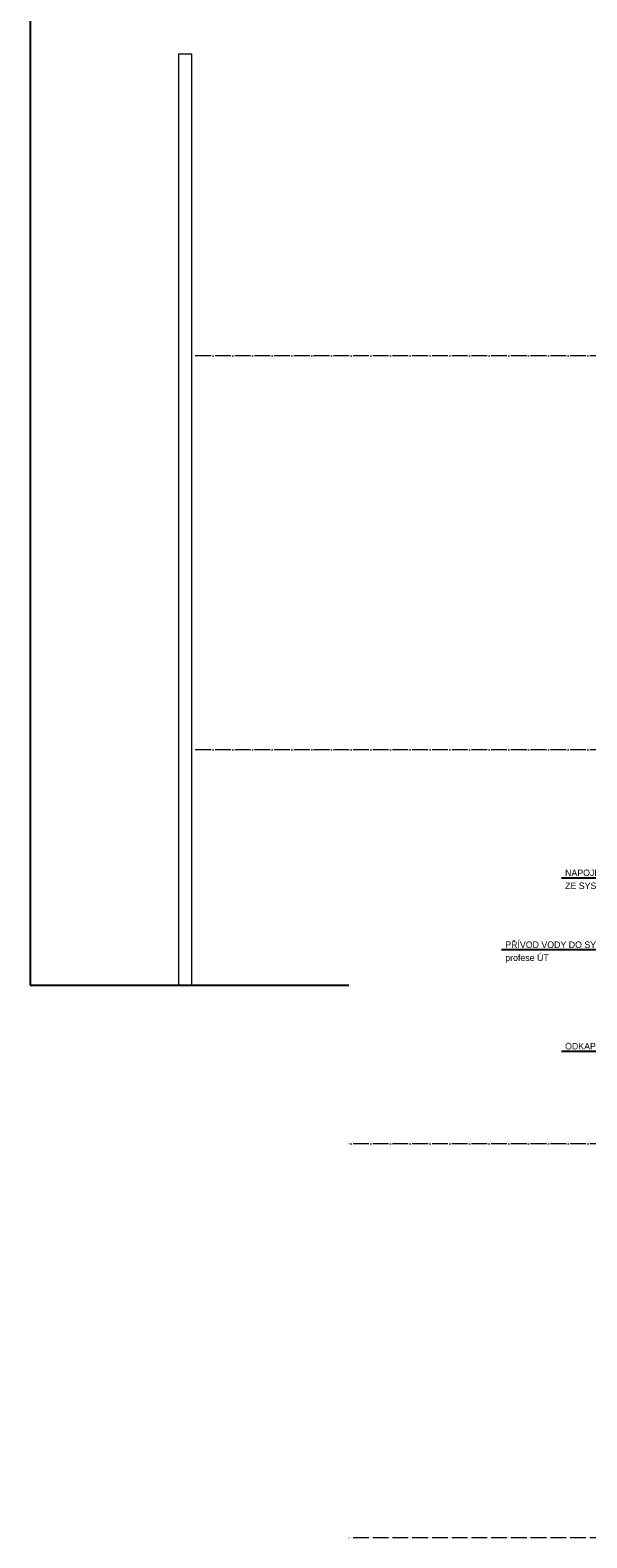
# Model space of a CAD drawing. Header units: millimetres. Extents: x -300186 to 535068, y -28581 to 763298.
# Tile 2 of 256: x -300186 to -291718, y 161990 to 184950. Entities that reach past the tile are written whole.
import ezdxf
from ezdxf.enums import TextEntityAlignment as Align

# ---------------------------------------------------------------- set-up
doc = ezdxf.new("R2010")
doc.units = ezdxf.units.MM
doc.header["$LTSCALE"] = 10
doc.linetypes.add('ACAD_ISO04W100', pattern=[30, 24, -3, 0, -3])
doc.layers.add('netisk', color=30, linetype='Continuous', plot=False)
for name, color, linetype, lineweight in [('text', 6, 'Continuous', 9), ('tlusta', 252, 'Continuous', 15), ('velmi_tlusta', 252, 'Continuous', 18)]:
    doc.layers.add(name, color=color, linetype=linetype, lineweight=lineweight)
doc.styles.add('laplan N', font='txt')

# ---------------------------------------------------------------- blocks, each defined once
blk = doc.blocks.new('slepak')
at = {"layer": 'netisk', "color": 252}
for p, q in [((-5750, 130047), (-5750, 104496)), ((-5750, 104496), (-901, 104496))]:
    blk.add_line(p, q, dxfattribs=at)
at = {"layer": 'tlusta', "color": 252, "linetype": 'ACAD_ISO04W100'}
for p, q in [((5404, 114078), (-3296, 114078)), ((5404, 108078), (-3296, 108078)), ((5404, 102078), (-901, 102078)), ((5404, 96078), (-901, 96078))]:
    blk.add_line(p, q, dxfattribs=at)
at = {"layer": 'velmi_tlusta', "color": 252}
for p, q in [((-3496, 118678), (-3496, 104496)), ((-3496, 118678), (-3296, 118678)), ((-3296, 118678), (-3296, 104496))]:
    blk.add_line(p, q, dxfattribs=at)

msp = doc.modelspace()

# ---------------------------------------------------------------- block references
msp.add_blockref('slepak', (-294435.48, 65911.631))

# ---------------------------------------------------------------- next in the draw order: linework, layer by layer
for p, q in [((-289804.713, 172037.34), (-292103.797, 172037.34)), ((-290931.739, 170942.275), (-293013.964, 170942.275)), ((-289804.713, 169397.77), (-292103.797, 169397.77))]:
    msp.add_line(p, q)

# ---------------------------------------------------------------- next in the draw order: texts
at = {"layer": 'text', "color": 0, "style": 'laplan N'}
for s, p in [('NAPOJENÍ ODVODU KONDENZÁTU ', (-292048.465, 172037.34)), ('ZE SYSTÉMU ODVODU SPALIN', (-292048.465, 171839.474)), ('PŘÍVOD VODY DO SYSTÉMU ÚT', (-292958.632, 170942.275)), ('profese ÚT', (-292958.632, 170744.409)), ('ODKAP OD POJISTNÉHO VENTILU', (-292048.465, 169397.77))]:
    msp.add_text(s, height=100, dxfattribs=at).set_placement(p, align=Align.BOTTOM_LEFT)

doc.saveas('drawing.dxf')
